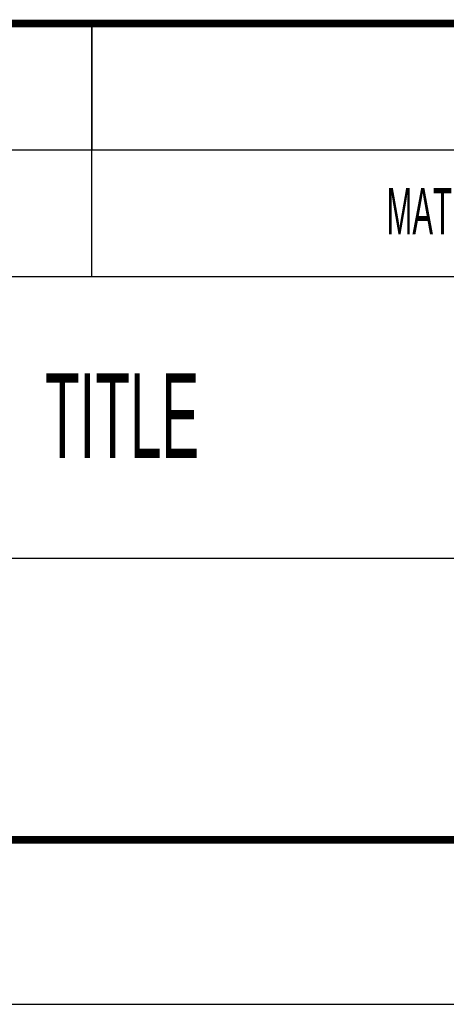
# Model space of a CAD drawing. Header units: millimetres. Extents: x 0 to 420, y -2 to 297.
# Tile 6 of 18: x 346 to 363, y 0 to 39. Entities that reach past the tile are written whole.
import ezdxf

# ---------------------------------------------------------------- set-up
doc = ezdxf.new("R2010")
doc.units = ezdxf.units.MM
doc.header["$LTSCALE"] = 23.1
doc.layers.get('0').update_dxf_attribs({"linetype": 'CONTINUOUS'})
doc.styles.add('TEXTSTYLE_3', font='txt', dxfattribs={"width": 0.5})

msp = doc.modelspace()

# ---------------------------------------------------------------- linework, layer by layer
at = {"color": 2, "linetype": 'Continuous'}
for p, q in [((245, 38.77), (415, 38.77)), ((349.243, 38.77), (349.243, 33.77)), ((349.243, 28.77), (349.243, 38.77)), ((245, 33.77), (415, 33.77)), ((245, 33.77), (415, 33.77)), ((245, 28.77), (415, 28.77)), ((344.002, 17.635), (415, 17.635))]:
    msp.add_line(p, q, dxfattribs=at)
at = {"color": 7, "linetype": 'Continuous'}
msp.add_line((0, 0), (420, 0), dxfattribs=at)
at = {"color": 2, "linetype": 'Continuous', "const_width": 0.3}
msp.add_lwpolyline([(245, 38.77), (415, 38.77)], dxfattribs=at)
at = {"color": 7, "linetype": 'Continuous', "const_width": 0.3}
msp.add_lwpolyline([(415, 6.5), (5, 6.5)], dxfattribs=at)

# ---------------------------------------------------------------- texts
at = {"color": 2, "linetype": 'Continuous', "attachment_point": 1, "line_spacing_factor": 0.9, "style": 'TEXTSTYLE_3'}
for s, insert, char_height, width in [('MATERIAL', (360.888, 32.263), 1.8302, 7.32086), ('TITLE', (347.392, 24.938), 3.3467, 8.3667)]:
    msp.add_mtext(s, dxfattribs=dict(at, insert=insert, char_height=char_height, width=width))

doc.saveas('drawing.dxf')
